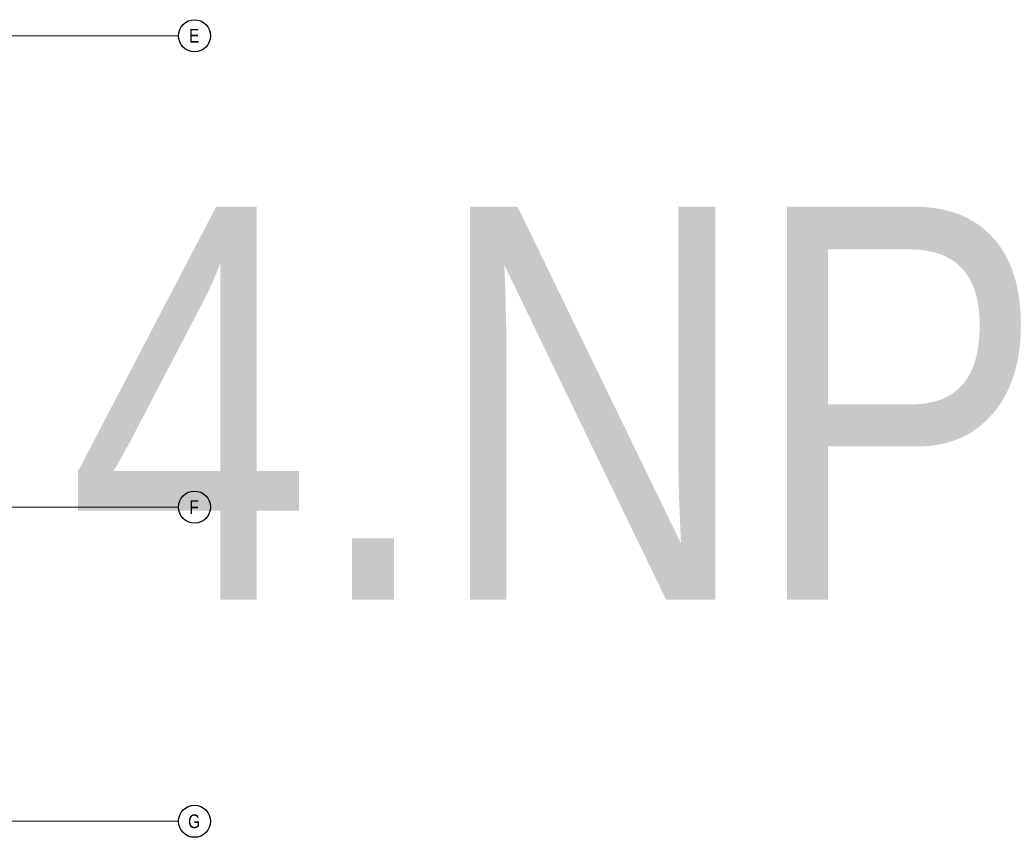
# Model space of a CAD drawing. Header units: millimetres. Extents: x -102634 to 407724, y -68883 to 155589.
# Tile 15 of 80: x 105099 to 117627, y -65403 to -54995. Entities that reach past the tile are written whole.
import ezdxf
from ezdxf.enums import TextEntityAlignment as Align
from ezdxf.lldxf.tags import DXFTag

# ---------------------------------------------------------------- set-up
doc = ezdxf.new("R2010")
doc.units = ezdxf.units.MM
doc.header["$LTSCALE"] = 20
doc.layers.add('_VÝŘEZ', color=40, linetype='Continuous', plot=False)
doc.layers.add('CKRASTR', color=7, linetype='DASHDOT', lineweight=18)
doc.layers.add('CKRASTR_POPIS', color=9, linetype='Continuous', lineweight=25)
doc.styles.add('Arial', font='arial.ttf', dxfattribs={"width": 0.8})
tags = doc.linetypes.add('DASHDOT', pattern=[25.4, 12.7, -6.35, 0, -6.35]).pattern_tags.tags
tags[10:11] = [DXFTag(74, 4), DXFTag(75, 0), DXFTag(340, '0'), DXFTag(46, 0.0), DXFTag(50, 0.0), DXFTag(44, 0.0), DXFTag(45, 0.0)]
tags[8:9] = [DXFTag(74, 4), DXFTag(75, 0), DXFTag(340, '0'), DXFTag(46, 0.0), DXFTag(50, 0.0), DXFTag(44, 0.0), DXFTag(45, 0.0)]
tags[6:7] = [DXFTag(74, 4), DXFTag(75, 0), DXFTag(340, '0'), DXFTag(46, 0.0), DXFTag(50, 0.0), DXFTag(44, 0.0), DXFTag(45, 0.0)]
tags[4:5] = [DXFTag(74, 4), DXFTag(75, 0), DXFTag(340, '0'), DXFTag(46, 0.0), DXFTag(50, 0.0), DXFTag(44, 0.0), DXFTag(45, 0.0)]

msp = doc.modelspace()

# ---------------------------------------------------------------- linework, layer by layer
at = {"layer": 'CKRASTR'}
for p, q in [((102932, -55199), (107119, -55199)), ((102932, -61199), (107119, -61199)), ((84957, -65199), (107119, -65199))]:
    msp.add_line(p, q, dxfattribs=at)
at = {"layer": 'CKRASTR_POPIS'}
for centre in [(107323, -55199), (107323, -61199), (107323, -65199)]:
    msp.add_circle(centre, 204, dxfattribs=at)

# ---------------------------------------------------------------- texts
at = {"layer": '_VÝŘEZ', "transparency": 33554687, "style": 'Arial', "width": 0.8}
msp.add_text('4.NP', height=5000, dxfattribs=at).set_placement((111922, -63876), align=Align.BOTTOM_CENTER)
at = {"layer": 'CKRASTR_POPIS', "style": 'Arial', "width": 0.8}
for s, p in [('E', (107319, -55199)), ('F', (107319, -61199)), ('G', (107319, -65199))]:
    msp.add_text(s, height=175, dxfattribs=at).set_placement(p, align=Align.MIDDLE)

doc.saveas('drawing.dxf')
